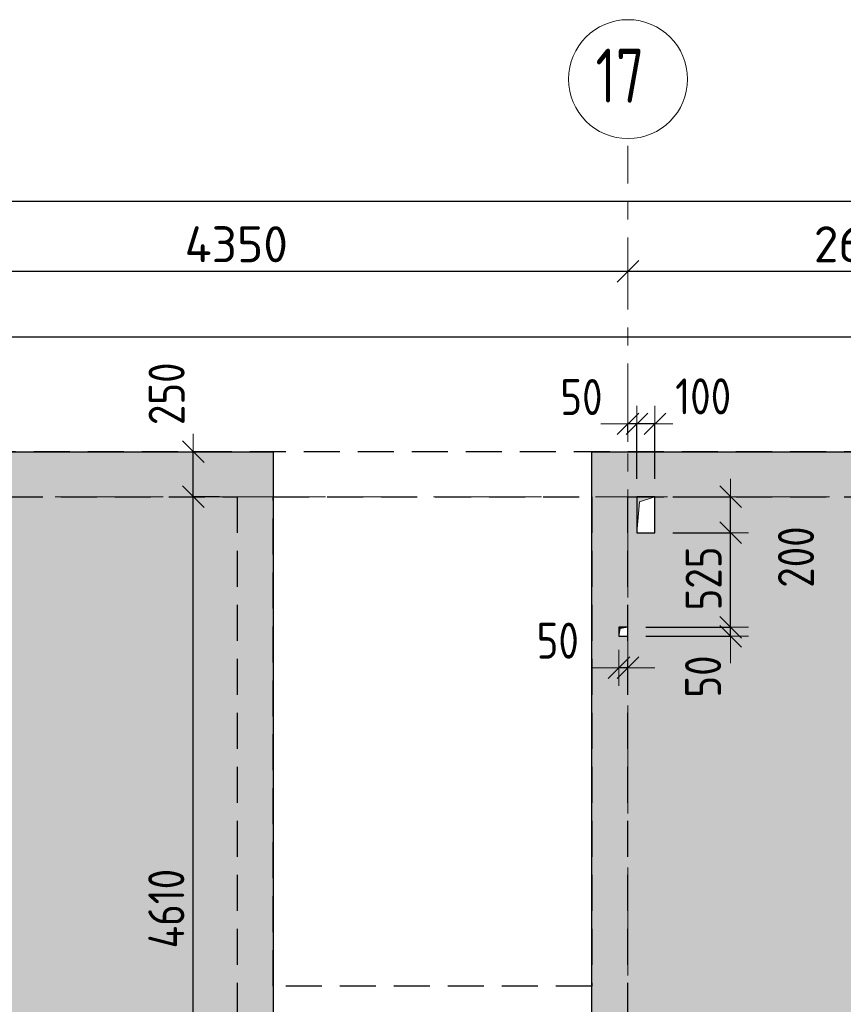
# Model space of a CAD drawing. Header units: metres. Extents: x -38 to 89, y -15 to 19.
# Tile 72 of 120: x 39.67 to 44.25, y 13.58 to 19.05. Entities that reach past the tile are written whole.
import ezdxf

# ---------------------------------------------------------------- set-up
doc = ezdxf.new("R2010")
doc.units = ezdxf.units.M
doc.header["$PDMODE"] = 65
for name, pattern in [('______11', [0.5, 0.4, -0.05, 0, -0.05]), ('______2', [0.27, 0.2, -0.07]), ('______5', [1.1, 0.8, -0.1, 0.1, -0.1])]:
    doc.linetypes.add(name, pattern=pattern)
for name, color, linetype, lineweight in [('XR$2$Осевая линия (1)', 7, '______5', 13), ('XR$2$Размерная линия (1)', 7, 'Continuous', 13), ('XR$3$Перекрытие (1)', 7, 'Continuous', 35), ('XR$4$Заливка', 7, 'Continuous', 13), ('XR$4$Перекрытие (1)', 7, 'Continuous', 35), ('XR$4$Размерная линия (1)', 7, 'Continuous', 13), ('XR$6$Стена (1)', 7, 'Continuous', 35)]:
    doc.layers.add(name, color=color, linetype=linetype, lineweight=lineweight)
doc.layers.add('XR$3$Макрос проема_ отверстия', color=7, linetype='Continuous', lineweight=13, true_color=0x2d2d2d)
doc.styles.add('ISOCPEUR', font='txt')
doc.dimstyles.new('DIMSTYLE_3', dxfattribs={"dimtxt": 0.2, "dimasz": 0.2, "dimexe": 0, "dimexo": 0, "dimgap": 0.1, "dimtad": 2, "dimdec": 0, "dimlfac": 1000, "dimrnd": 5, "dimzin": 12, "dimdsep": 46, "dimtxsty": 'ISOCPEUR', "dimblk1": 'ALL_ML_STRICH', "dimblk2": 'ALL_ML_STRICH', "dimsah": 1, "dimcen": 0, "dimclrd": 7, "dimclre": 256, "dimclrt": 7, "dimadec": 0, "dimazin": 0, "dimtfac": 1, "dimtdec": 0, "dimtix": 1, "dimtmove": 2, "dimatfit": 3, "dimfxl": 0, "dimtzin": 0, "dimlwd": 0, "dimlwe": -3, "dimarcsym": 0})
doc.dimstyles.new('DIMSTYLE_6', dxfattribs={"dimtxt": 0.2, "dimasz": 0.2, "dimexe": 0, "dimexo": 0, "dimgap": 0.1, "dimtad": 2, "dimdec": 0, "dimlfac": 1000, "dimrnd": 5, "dimzin": 12, "dimdsep": 46, "dimtxsty": 'ISOCPEUR', "dimblk1": 'ALL_ML_STRICH', "dimblk2": 'ALL_ML_STRICH', "dimsah": 1, "dimcen": 0, "dimclrd": 7, "dimclre": 256, "dimclrt": 7, "dimadec": 0, "dimazin": 0, "dimtfac": 1, "dimtdec": 0, "dimtix": 1, "dimtmove": 2, "dimatfit": 3, "dimfxl": 0, "dimtvp": 1.2, "dimtzin": 0, "dimlwd": 0, "dimlwe": -3, "dimarcsym": 0})
doc.dimstyles.new('DIMSTYLE_7', dxfattribs={"dimtxt": 0.2, "dimasz": 0.2, "dimexe": 0, "dimexo": 0, "dimgap": 0.1, "dimtad": 0, "dimdec": 0, "dimlfac": 1000, "dimrnd": 5, "dimzin": 12, "dimdsep": 46, "dimtxsty": 'ISOCPEUR', "dimblk1": 'ALL_ML_STRICH', "dimblk2": 'ALL_ML_STRICH', "dimsah": 1, "dimcen": 0, "dimclrd": 7, "dimclre": 256, "dimclrt": 7, "dimadec": 0, "dimazin": 0, "dimtfac": 1, "dimtdec": 0, "dimtix": 1, "dimtmove": 2, "dimatfit": 3, "dimfxl": 0, "dimtvp": 1.2, "dimtzin": 0, "dimlwd": 0, "dimlwe": -3, "dimarcsym": 0})

# ---------------------------------------------------------------- blocks, each defined once
blk = doc.blocks.new('ALL_ML_STRICH')
at = {"color": 0, "linetype": 'ByBlock', "lineweight": -2}
for p, q in [((-0.3, -0.3), (0.3, 0.3)), ((0, -0.5), (0, 0.5)), ((-1, 0), (0.5, 0))]:
    blk.add_line(p, q, dxfattribs=at)
blk = doc.blocks.new('*D19')
at = {"layer": 'DEFPOINTS', "color": 7, "linetype": 'Continuous', "lineweight": 13, "transparency": 33554687}
for p in [(0.5, 18.0429), (0.5, 17.9468), (61.6, 17.1197)]:
    blk.add_point(p, dxfattribs=at)
at = {"layer": 'XR$2$Размерная линия (1)', "color": 9, "linetype": 'Continuous', "lineweight": -2, "true_color": 0xc7c7c7, "transparency": 33554687}
for p, q in [((0.5, 17.9668), (0.5, 18.0429)), ((61.6, 17.1397), (61.6, 18.0429))]:
    blk.add_line(p, q, dxfattribs=at)
at = {"layer": 'XR$2$Размерная линия (1)', "color": 7, "linetype": 'Continuous', "lineweight": -2, "transparency": 33554687}
blk.add_line((0.5, 18.0429), (61.6, 18.0429), dxfattribs=at)
at = {"layer": 'XR$2$Размерная линия (1)', "color": 7, "linetype": 'Continuous', "lineweight": 13, "transparency": 33554687, "xscale": 0.2, "yscale": 0.2, "zscale": 0.2, "rotation": 180}
blk.add_blockref('ALL_ML_STRICH', (0.5, 18.0429), dxfattribs=at)
at = {"layer": 'XR$2$Размерная линия (1)', "color": 7, "linetype": 'Continuous', "lineweight": 13, "transparency": 33554687, "xscale": 0.2, "yscale": 0.2, "zscale": 0.2}
blk.add_blockref('ALL_ML_STRICH', (61.6, 18.0429), dxfattribs=at)
at = {"layer": 'XR$2$Размерная линия (1)', "color": 7, "linetype": 'Continuous', "lineweight": 13, "transparency": 33554687, "insert": (31.1, 18.1929), "char_height": 0.2, "width": 1, "attachment_point": 5, "style": 'ISOCPEUR'}
blk.add_mtext('\\A1;{61100}', dxfattribs=at)
blk = doc.blocks.new('*D29')
at = {"layer": 'DEFPOINTS', "color": 7, "linetype": 'Continuous', "lineweight": 13, "transparency": 33554687}
for p in [(38.7, 17.7556), (43.05, 17.6744), (38.7, 17.6528)]:
    blk.add_point(p, dxfattribs=at)
at = {"layer": 'XR$2$Размерная линия (1)', "color": 9, "linetype": 'Continuous', "lineweight": -2, "true_color": 0xc7c7c7, "transparency": 33554687}
for p, q in [((38.7, 17.7356), (38.7, 17.6528)), ((43.05, 17.6544), (43.05, 17.6528))]:
    blk.add_line(p, q, dxfattribs=at)
at = {"layer": 'XR$2$Размерная линия (1)', "color": 7, "linetype": 'Continuous', "lineweight": -2, "transparency": 33554687}
blk.add_line((38.7, 17.6528), (43.05, 17.6528), dxfattribs=at)
at = {"layer": 'XR$2$Размерная линия (1)', "color": 7, "linetype": 'Continuous', "lineweight": 13, "transparency": 33554687, "xscale": 0.2, "yscale": 0.2, "zscale": 0.2, "rotation": 180}
blk.add_blockref('ALL_ML_STRICH', (38.7, 17.6528), dxfattribs=at)
at = {"layer": 'XR$2$Размерная линия (1)', "color": 7, "linetype": 'Continuous', "lineweight": 13, "transparency": 33554687, "xscale": 0.2, "yscale": 0.2, "zscale": 0.2}
blk.add_blockref('ALL_ML_STRICH', (43.05, 17.6528), dxfattribs=at)
at = {"layer": 'XR$2$Размерная линия (1)', "color": 7, "linetype": 'Continuous', "lineweight": 13, "transparency": 33554687, "insert": (40.875, 17.8028), "char_height": 0.2, "width": 0.8, "attachment_point": 5, "style": 'ISOCPEUR'}
blk.add_mtext('\\A1;{4350}', dxfattribs=at)
blk = doc.blocks.new('*D30')
at = {"layer": 'DEFPOINTS', "color": 7, "linetype": 'Continuous', "lineweight": 13, "transparency": 33554687}
for p in [(43.05, 17.6744), (43.05, 17.6528), (45.65, 17.6202)]:
    blk.add_point(p, dxfattribs=at)
at = {"layer": 'XR$2$Размерная линия (1)', "color": 9, "linetype": 'Continuous', "lineweight": -2, "true_color": 0xc7c7c7, "transparency": 33554687}
for p, q in [((43.05, 17.6544), (43.05, 17.6528)), ((45.65, 17.6402), (45.65, 17.6528))]:
    blk.add_line(p, q, dxfattribs=at)
at = {"layer": 'XR$2$Размерная линия (1)', "color": 7, "linetype": 'Continuous', "lineweight": -2, "transparency": 33554687}
blk.add_line((43.05, 17.6528), (45.65, 17.6528), dxfattribs=at)
at = {"layer": 'XR$2$Размерная линия (1)', "color": 7, "linetype": 'Continuous', "lineweight": 13, "transparency": 33554687, "xscale": 0.2, "yscale": 0.2, "zscale": 0.2, "rotation": 180}
blk.add_blockref('ALL_ML_STRICH', (43.05, 17.6528), dxfattribs=at)
at = {"layer": 'XR$2$Размерная линия (1)', "color": 7, "linetype": 'Continuous', "lineweight": 13, "transparency": 33554687, "xscale": 0.2, "yscale": 0.2, "zscale": 0.2}
blk.add_blockref('ALL_ML_STRICH', (45.65, 17.6528), dxfattribs=at)
at = {"layer": 'XR$2$Размерная линия (1)', "color": 7, "linetype": 'Continuous', "lineweight": 13, "transparency": 33554687, "insert": (44.36, 17.8028), "char_height": 0.2, "width": 0.8, "attachment_point": 5, "style": 'ISOCPEUR'}
blk.add_mtext('\\A1;{2600}', dxfattribs=at)
blk = doc.blocks.new('Отображение проема', base_point=(-1.158, -49.309))
at = {"layer": 'XR$3$Макрос проема_ отверстия', "true_color": 0x000000, "transparency": 33554687}
blk.add_hatch(color=18, dxfattribs=at).paths.add_polyline_path([(-1.158, -50.109), (-1.045, -49.423), (-0.358, -49.309), (-1.158, -49.309)])
at = {"layer": 'XR$3$Макрос проема_ отверстия', "transparency": 33554687}
for p, q in [((-1.158, -50.109), (-1.158, -49.309)), ((-1.158, -49.309), (-0.358, -49.309)), ((-1.158, -50.109), (-1.045, -49.423)), ((-1.045, -49.423), (-0.358, -49.309))]:
    blk.add_line(p, q, dxfattribs=at)
blk = doc.blocks.new('*D505')
at = {"layer": 'DEFPOINTS', "color": 7, "linetype": 'Continuous', "lineweight": 13, "transparency": 33554687}
for p in [(32.725, 17.2887), (32.725, 16.65), (45.85, 16.65)]:
    blk.add_point(p, dxfattribs=at)
at = {"layer": 'XR$4$Размерная линия (1)', "color": 9, "linetype": 'Continuous', "lineweight": -2, "true_color": 0xc7c7c7, "transparency": 33554687}
for p, q in [((32.725, 16.75), (32.725, 17.2887)), ((45.85, 16.75), (45.85, 17.2887))]:
    blk.add_line(p, q, dxfattribs=at)
at = {"layer": 'XR$4$Размерная линия (1)', "color": 7, "linetype": 'Continuous', "lineweight": -2, "transparency": 33554687}
blk.add_line((32.725, 17.2887), (45.85, 17.2887), dxfattribs=at)
at = {"layer": 'XR$4$Размерная линия (1)', "color": 7, "linetype": 'Continuous', "lineweight": 13, "transparency": 33554687, "xscale": 0.2, "yscale": 0.2, "zscale": 0.2, "rotation": 180}
blk.add_blockref('ALL_ML_STRICH', (32.725, 17.2887), dxfattribs=at)
at = {"layer": 'XR$4$Размерная линия (1)', "color": 7, "linetype": 'Continuous', "lineweight": 13, "transparency": 33554687, "xscale": 0.2, "yscale": 0.2, "zscale": 0.2}
blk.add_blockref('ALL_ML_STRICH', (45.85, 17.2887), dxfattribs=at)
at = {"layer": 'XR$4$Размерная линия (1)', "color": 7, "linetype": 'Continuous', "lineweight": 13, "transparency": 33554687, "insert": (39.3375, 17.4387), "char_height": 0.2, "width": 1, "attachment_point": 5, "style": 'ISOCPEUR'}
blk.add_mtext('\\A1;{13125}', dxfattribs=at)
blk = doc.blocks.new('*D573')
at = {"layer": 'DEFPOINTS', "color": 7, "linetype": 'Continuous', "lineweight": 13, "transparency": 33554687}
for p in [(40.8797, 16.4), (40.6365, 11.79), (41.0797, 11.79)]:
    blk.add_point(p, dxfattribs=at)
at = {"layer": 'XR$4$Размерная линия (1)', "color": 9, "linetype": 'Continuous', "lineweight": -2, "true_color": 0xc7c7c7, "transparency": 33554687}
for p, q in [((40.7797, 16.4), (40.6365, 16.4)), ((40.9797, 11.79), (40.6365, 11.79))]:
    blk.add_line(p, q, dxfattribs=at)
at = {"layer": 'XR$4$Размерная линия (1)', "color": 7, "linetype": 'Continuous', "lineweight": -2, "transparency": 33554687}
blk.add_line((40.6365, 11.79), (40.6365, 16.4), dxfattribs=at)
at = {"layer": 'XR$4$Размерная линия (1)', "color": 7, "linetype": 'Continuous', "lineweight": 13, "transparency": 33554687, "xscale": 0.2, "yscale": 0.2, "zscale": 0.2}
for p, rotation in [((40.6365, 16.4), 90), ((40.6365, 11.79), 270)]:
    blk.add_blockref('ALL_ML_STRICH', p, dxfattribs=dict(at, rotation=rotation))
at = {"layer": 'XR$4$Размерная линия (1)', "color": 7, "linetype": 'Continuous', "lineweight": 13, "transparency": 33554687, "insert": (40.4865, 14.1117), "char_height": 0.2, "width": 0.666667, "attachment_point": 5, "rotation": 90, "style": 'ISOCPEUR'}
blk.add_mtext('\\W0.83;\\A1;{4610}', dxfattribs=at)
blk = doc.blocks.new('*D574')
at = {"layer": 'DEFPOINTS', "color": 7, "linetype": 'Continuous', "lineweight": 13, "transparency": 33554687}
for p in [(40.8834, 16.65), (40.6365, 16.4), (40.8797, 16.4)]:
    blk.add_point(p, dxfattribs=at)
at = {"layer": 'XR$4$Размерная линия (1)', "color": 9, "linetype": 'Continuous', "lineweight": -2, "true_color": 0xc7c7c7, "transparency": 33554687}
for p, q in [((40.7834, 16.65), (40.6365, 16.65)), ((40.7797, 16.4), (40.6365, 16.4))]:
    blk.add_line(p, q, dxfattribs=at)
at = {"layer": 'XR$4$Размерная линия (1)', "color": 7, "linetype": 'Continuous', "lineweight": -2, "transparency": 33554687}
blk.add_line((40.6365, 16.4), (40.6365, 16.65), dxfattribs=at)
at = {"layer": 'XR$4$Размерная линия (1)', "color": 7, "linetype": 'Continuous', "lineweight": 13, "transparency": 33554687, "xscale": 0.2, "yscale": 0.2, "zscale": 0.2}
for p, rotation in [((40.6365, 16.65), 90), ((40.6365, 16.4), 270)]:
    blk.add_blockref('ALL_ML_STRICH', p, dxfattribs=dict(at, rotation=rotation))
at = {"layer": 'XR$4$Размерная линия (1)', "color": 7, "linetype": 'Continuous', "lineweight": 13, "transparency": 33554687, "insert": (40.4883, 16.9722), "char_height": 0.2, "width": 0.5, "attachment_point": 5, "rotation": 90, "style": 'ISOCPEUR'}
blk.add_mtext('\\W0.83;\\A1;{250}', dxfattribs=at)
blk = doc.blocks.new('*D583')
at = {"layer": 'DEFPOINTS', "color": 7, "linetype": 'Continuous', "lineweight": 13, "transparency": 33554687}
for p in [(43.2, 16.8051), (43.1, 16.4), (43.2, 16.4)]:
    blk.add_point(p, dxfattribs=at)
at = {"layer": 'XR$4$Размерная линия (1)', "color": 9, "linetype": 'Continuous', "lineweight": -2, "true_color": 0xc7c7c7, "transparency": 33554687}
for p, q in [((43.1, 16.5), (43.1, 16.8051)), ((43.2, 16.5), (43.2, 16.8051))]:
    blk.add_line(p, q, dxfattribs=at)
at = {"layer": 'XR$4$Размерная линия (1)', "color": 7, "linetype": 'Continuous', "lineweight": -2, "transparency": 33554687}
blk.add_line((43.2, 16.8051), (43.1, 16.8051), dxfattribs=at)
at = {"layer": 'XR$4$Размерная линия (1)', "color": 7, "linetype": 'Continuous', "lineweight": 13, "transparency": 33554687, "xscale": 0.2, "yscale": 0.2, "zscale": 0.2}
for p, rotation in [((43.2, 16.8051), 360), ((43.1, 16.8051), 180)]:
    blk.add_blockref('ALL_ML_STRICH', p, dxfattribs=dict(at, rotation=rotation))
at = {"layer": 'XR$4$Размерная линия (1)', "color": 7, "linetype": 'Continuous', "lineweight": 13, "transparency": 33554687, "insert": (43.4679, 16.9578), "char_height": 0.2, "width": 0.5, "attachment_point": 5, "style": 'ISOCPEUR'}
blk.add_mtext('\\W0.83;\\A1;{100}', dxfattribs=at)
blk = doc.blocks.new('*D584')
at = {"layer": 'DEFPOINTS', "color": 7, "linetype": 'Continuous', "lineweight": 13, "transparency": 33554687}
for p in [(43.1, 16.8051), (43.05, 16.65), (43.1, 16.4)]:
    blk.add_point(p, dxfattribs=at)
at = {"layer": 'XR$4$Размерная линия (1)', "color": 9, "linetype": 'Continuous', "lineweight": -2, "true_color": 0xc7c7c7, "transparency": 33554687}
for p, q in [((43.05, 16.75), (43.05, 16.8051)), ((43.1, 16.5), (43.1, 16.8051))]:
    blk.add_line(p, q, dxfattribs=at)
at = {"layer": 'XR$4$Размерная линия (1)', "color": 7, "linetype": 'Continuous', "lineweight": -2, "transparency": 33554687}
blk.add_line((43.1, 16.8051), (43.05, 16.8051), dxfattribs=at)
at = {"layer": 'XR$4$Размерная линия (1)', "color": 7, "linetype": 'Continuous', "lineweight": 13, "transparency": 33554687, "xscale": 0.2, "yscale": 0.2, "zscale": 0.2}
for p, rotation in [((43.1, 16.8051), 360), ((43.05, 16.8051), 180)]:
    blk.add_blockref('ALL_ML_STRICH', p, dxfattribs=dict(at, rotation=rotation))
at = {"layer": 'XR$4$Размерная линия (1)', "color": 7, "linetype": 'Continuous', "lineweight": 13, "transparency": 33554687, "insert": (42.7916, 16.954), "char_height": 0.2, "width": 0.333333, "attachment_point": 5, "style": 'ISOCPEUR'}
blk.add_mtext('\\W0.83;\\A1;{50}', dxfattribs=at)
blk = doc.blocks.new('*D585')
at = {"layer": 'DEFPOINTS', "color": 7, "linetype": 'Continuous', "lineweight": 13, "transparency": 33554687}
for p in [(43, 15.625), (43.05, 15.625), (43.05, 15.4503)]:
    blk.add_point(p, dxfattribs=at)
at = {"layer": 'XR$4$Размерная линия (1)', "color": 9, "linetype": 'Continuous', "lineweight": -2, "true_color": 0xc7c7c7, "transparency": 33554687}
for p, q in [((43, 15.4503), (43, 15.4503)), ((43.05, 15.4503), (43.05, 15.4503))]:
    blk.add_line(p, q, dxfattribs=at)
at = {"layer": 'XR$4$Размерная линия (1)', "color": 7, "linetype": 'Continuous', "lineweight": -2, "transparency": 33554687}
blk.add_line((43.05, 15.4503), (43, 15.4503), dxfattribs=at)
at = {"layer": 'XR$4$Размерная линия (1)', "color": 7, "linetype": 'Continuous', "lineweight": 13, "transparency": 33554687, "xscale": 0.2, "yscale": 0.2, "zscale": 0.2}
for p, rotation in [((43.05, 15.4503), 360), ((43, 15.4503), 180)]:
    blk.add_blockref('ALL_ML_STRICH', p, dxfattribs=dict(at, rotation=rotation))
at = {"layer": 'XR$4$Размерная линия (1)', "color": 7, "linetype": 'Continuous', "lineweight": 13, "transparency": 33554687, "insert": (42.6601, 15.6005), "char_height": 0.2, "width": 0.333333, "attachment_point": 5, "style": 'ISOCPEUR'}
blk.add_mtext('\\W0.83;\\A1;{50}', dxfattribs=at)
blk = doc.blocks.new('*D586')
at = {"layer": 'DEFPOINTS', "color": 7, "linetype": 'Continuous', "lineweight": 13, "transparency": 33554687}
for p in [(43.05, 15.675), (43.05, 15.625), (43.6199, 15.625)]:
    blk.add_point(p, dxfattribs=at)
at = {"layer": 'XR$4$Размерная линия (1)', "color": 9, "linetype": 'Continuous', "lineweight": -2, "true_color": 0xc7c7c7, "transparency": 33554687}
for p, q in [((43.15, 15.675), (43.6199, 15.675)), ((43.15, 15.625), (43.6199, 15.625))]:
    blk.add_line(p, q, dxfattribs=at)
at = {"layer": 'XR$4$Размерная линия (1)', "color": 7, "linetype": 'Continuous', "lineweight": -2, "transparency": 33554687}
blk.add_line((43.6199, 15.625), (43.6199, 15.675), dxfattribs=at)
at = {"layer": 'XR$4$Размерная линия (1)', "color": 7, "linetype": 'Continuous', "lineweight": 13, "transparency": 33554687, "xscale": 0.2, "yscale": 0.2, "zscale": 0.2}
for p, rotation in [((43.6199, 15.625), 270), ((43.6199, 15.675), 90)]:
    blk.add_blockref('ALL_ML_STRICH', p, dxfattribs=dict(at, rotation=rotation))
at = {"layer": 'XR$4$Размерная линия (1)', "color": 7, "linetype": 'Continuous', "lineweight": 13, "transparency": 33554687, "insert": (43.4672, 15.4013), "char_height": 0.2, "width": 0.333333, "attachment_point": 5, "rotation": 90, "style": 'ISOCPEUR'}
blk.add_mtext('\\W0.83;\\A1;{50}', dxfattribs=at)
blk = doc.blocks.new('*D587')
at = {"layer": 'DEFPOINTS', "color": 7, "linetype": 'Continuous', "lineweight": 13, "transparency": 33554687}
for p in [(43.2, 16.2), (43.05, 15.675), (43.6199, 15.675)]:
    blk.add_point(p, dxfattribs=at)
at = {"layer": 'XR$4$Размерная линия (1)', "color": 9, "linetype": 'Continuous', "lineweight": -2, "true_color": 0xc7c7c7, "transparency": 33554687}
for p, q in [((43.3, 16.2), (43.6199, 16.2)), ((43.15, 15.675), (43.6199, 15.675))]:
    blk.add_line(p, q, dxfattribs=at)
at = {"layer": 'XR$4$Размерная линия (1)', "color": 7, "linetype": 'Continuous', "lineweight": -2, "transparency": 33554687}
blk.add_line((43.6199, 15.675), (43.6199, 16.2), dxfattribs=at)
at = {"layer": 'XR$4$Размерная линия (1)', "color": 7, "linetype": 'Continuous', "lineweight": 13, "transparency": 33554687, "xscale": 0.2, "yscale": 0.2, "zscale": 0.2}
for p, rotation in [((43.6199, 16.2), 90), ((43.6199, 15.675), 270)]:
    blk.add_blockref('ALL_ML_STRICH', p, dxfattribs=dict(at, rotation=rotation))
at = {"layer": 'XR$4$Размерная линия (1)', "color": 7, "linetype": 'Continuous', "lineweight": 13, "transparency": 33554687, "insert": (43.4699, 15.9459), "char_height": 0.2, "width": 0.5, "attachment_point": 5, "rotation": 90, "style": 'ISOCPEUR'}
blk.add_mtext('\\W0.83;\\A1;{525}', dxfattribs=at)
blk = doc.blocks.new('*D588')
at = {"layer": 'DEFPOINTS', "color": 7, "linetype": 'Continuous', "lineweight": 13, "transparency": 33554687}
for p in [(43.2, 16.4), (43.2, 16.2), (43.6199, 16.2)]:
    blk.add_point(p, dxfattribs=at)
at = {"layer": 'XR$4$Размерная линия (1)', "color": 9, "linetype": 'Continuous', "lineweight": -2, "true_color": 0xc7c7c7, "transparency": 33554687}
for p, q in [((43.3, 16.4), (43.6199, 16.4)), ((43.3, 16.2), (43.6199, 16.2))]:
    blk.add_line(p, q, dxfattribs=at)
at = {"layer": 'XR$4$Размерная линия (1)', "color": 7, "linetype": 'Continuous', "lineweight": -2, "transparency": 33554687}
blk.add_line((43.6199, 16.2), (43.6199, 16.4), dxfattribs=at)
at = {"layer": 'XR$4$Размерная линия (1)', "color": 7, "linetype": 'Continuous', "lineweight": 13, "transparency": 33554687, "xscale": 0.2, "yscale": 0.2, "zscale": 0.2}
for p, rotation in [((43.6199, 16.4), 90), ((43.6199, 16.2), 270)]:
    blk.add_blockref('ALL_ML_STRICH', p, dxfattribs=dict(at, rotation=rotation))
at = {"layer": 'XR$4$Размерная линия (1)', "color": 7, "linetype": 'Continuous', "lineweight": 13, "transparency": 33554687, "insert": (43.9832, 16.065), "char_height": 0.2, "width": 0.5, "attachment_point": 5, "rotation": 90, "style": 'ISOCPEUR'}
blk.add_mtext('\\W0.83;\\A1;{200}', dxfattribs=at)

msp = doc.modelspace()

# ---------------------------------------------------------------- hatches: boundary and pattern name
at = {"layer": 'XR$4$Заливка', "linetype": 'Continuous', "lineweight": 13, "true_color": 0xf1f1f1, "transparency": 33554687}
h = msp.add_hatch(color=7, dxfattribs=at)
h.paths.add_polyline_path([(32.725, -0.25), (38.6498, -0.25), (38.6498, 0.95), (41.525, 0.95), (41.525, -0.25), (45.35, -0.25), (45.35, 0.95), (47.8219, 0.95), (47.85, 1), (47.85, 1.4), (48.05, 1.4), (48.05, 1), (48.0781, 1), (48.225, 0.95), (48.225, -0.25), (52.25, -0.25), (52.25, 0.95), (54.6219, 0.95), (54.65, 1), (54.65, 1.4), (54.85, 1.4), (54.85, 1), (54.8781, 1), (55.05, 0.95), (55.05, 1.4), (55.25, 1.4), (55.25, 1), (55.2781, 1), (57.65, 0.95), (57.65, -0.25), (61.85, -0.25), (61.85, 16.65), (54.2, 16.65), (54.2, 15.4), (51.8281, 15.4), (51.8, 15.35), (51.8, 14.95), (51.6, 14.95), (51.6, 15.35), (51.5719, 15.35), (51.425, 15.4), (51.425, 15.3719), (51.375, 15.25), (51.175, 15.25), (51.175, 15.65), (51.375, 15.65), (51.375, 15.6781), (51.425, 15.85), (51.175, 15.85), (51.175, 16.25), (51.375, 16.25), (51.375, 16.2781), (51.425, 16.65), (48.7105, 16.65), (48.71, 14.5903), (45.65, 14.5903), (45.65, 16.65), (42.85, 16.65), (42.85, 11.79), (41.0797, 11.79), (41.0797, 16.65), (32.725, 16.65)])
h.paths.add_polyline_path([(51.375, 12.25), (51.175, 12.25), (51.175, 12.65), (51.375, 12.65)], flags=16)
h.paths.add_polyline_path([(51.175, 13.85), (51.375, 13.85), (51.375, 13.45), (51.175, 13.45)], flags=16)
h.paths.add_polyline_path([(43.05, 15.675), (43.05, 15.625), (43, 15.625), (43, 15.675)], flags=16)
h.paths.add_polyline_path([(43.1, 16.4), (43.2, 16.4), (43.2, 16.2), (43.1, 16.2)], flags=16)
h.paths.add_polyline_path([(47.825, 6.6), (48.025, 6.6), (48.025, 6.25), (47.825, 6.25)], flags=16)
h.paths.add_polyline_path([(51.175, 15.05), (51.375, 15.05), (51.375, 14.65), (51.175, 14.65)], flags=16)
h.paths.add_polyline_path([(33.175, 10), (33.175, 9.65), (32.975, 9.65), (32.975, 10)], flags=16)
h.paths.add_polyline_path([(32.95, 11.29), (32.95, 11.54), (33.2, 11.54), (33.2, 11.29)], flags=16)
h.paths.add_polyline_path([(35.325, 11.68), (35.725, 11.68), (35.725, 11.28), (35.325, 11.28)], flags=16)
h.paths.add_polyline_path([(51.175, 14.45), (51.375, 14.45), (51.375, 14.05), (51.175, 14.05)], flags=16)
h.paths.add_polyline_path([(33.325, 6.79), (33.325, 6.59), (32.975, 6.59), (32.975, 6.79)], flags=16)
h.paths.add_polyline_path([(41.0147, 9.52), (41.5147, 9.52), (41.5147, 9.36), (41.0147, 9.36)], flags=16)
h.paths.add_polyline_path([(51.6, 10.32), (51.95, 10.32), (51.95, 10.12), (51.6, 10.12)], flags=16)
h.paths.add_polyline_path([(51.6, 12.88), (52, 12.88), (52, 12.48), (51.6, 12.48)], flags=16)
h.paths.add_polyline_path([(46.15, 7.2), (46.55, 7.2), (46.55, 6.8), (46.15, 6.8)], flags=16)
h.paths.add_polyline_path([(46.8505, 7.08), (46.8505, 7.28), (47.0505, 7.28), (47.0505, 7.08)], flags=16)
h.paths.add_polyline_path([(47.8505, 7.08), (47.8505, 7.28), (48.0505, 7.28), (48.0505, 7.08)], flags=16)
h.paths.add_polyline_path([(52.125, 9.38), (52.125, 9.22), (51.625, 9.22), (51.625, 9.38)], flags=16)
h.paths.add_polyline_path([(49.96, 9.37), (49.96, 9.12), (49.71, 9.12), (49.71, 9.37)], flags=16)
h.paths.add_polyline_path([(51, 7), (51, 7.2), (51.35, 7.2), (51.35, 7)], flags=16)
h.paths.add_polyline_path([(52.585, 9.38), (52.585, 9.22), (52.285, 9.22), (52.285, 9.38)], flags=16)
h.paths.add_polyline_path([(52.8, 9.4019), (53.15, 9.4019), (53.15, 9.2019), (52.8, 9.2019)], flags=16)
h.paths.add_polyline_path([(53.57, 9), (53.92, 9), (53.92, 8.8), (53.57, 8.8)], flags=16)
h.paths.add_polyline_path([(54.04, 8.8), (54.04, 9), (54.24, 9), (54.24, 8.8)], flags=16)
h.paths.add_polyline_path([(54.425, 6.7), (54.425, 7.1), (54.825, 7.1), (54.825, 6.7)], flags=16)
h.paths.add_polyline_path([(54.945, 10.7), (54.545, 10.7), (54.545, 11.1), (54.945, 11.1)], flags=16)
h.paths.add_polyline_path([(54.62, 8.75), (54.62, 8.95), (54.97, 8.95), (54.97, 8.75)], flags=16)
h.paths.add_polyline_path([(54.825, 6.15), (54.625, 6.15), (54.625, 6.5), (54.825, 6.5)], flags=16)
h.paths.add_polyline_path([(55.075, 6.18), (55.075, 6.58), (55.475, 6.58), (55.475, 6.18)], flags=16)
h.paths.add_polyline_path([(55.125, 5.3), (55.075, 5.3), (55.075, 5.35), (55.125, 5.35)], flags=16)
h.paths.add_polyline_path([(55.075, 5.85), (55.075, 5.9), (55.125, 5.9), (55.125, 5.85)], flags=16)
h.paths.add_polyline_path([(55.275, 10.725), (55.225, 10.725), (55.225, 10.775), (55.275, 10.775)], flags=16)
h.paths.add_polyline_path([(55.775, 10.725), (55.775, 10.775), (55.825, 10.775), (55.825, 10.725)], flags=16)
h.paths.add_polyline_path([(57.2, 6.17), (56.95, 6.17), (56.95, 6.62), (57.2, 6.62)], flags=16)
h.paths.add_polyline_path([(57.2, 9.19), (57.6, 9.19), (57.6, 8.79), (57.2, 8.79)], flags=16)
h.paths.add_polyline_path([(41.35, 1), (41.15, 1), (41.15, 1.4), (41.35, 1.4)], flags=16)
h.paths.add_polyline_path([(61.6, 9.8), (61.4, 9.8), (61.4, 10.3), (61.6, 10.3)], flags=16)
h.paths.add_polyline_path([(33.3499, 8.9317), (33.3499, 8.5317), (32.9499, 8.5317), (32.9499, 8.9317)], flags=16)
h.paths.add_polyline_path([(38.75, 16.35), (38.95, 16.35), (38.95, 16.25), (38.75, 16.25)], flags=16)
h.paths.add_polyline_path([(39.05, 6.85), (38.85, 6.85), (38.85, 7.2), (39.05, 7.2)], flags=16)
h.paths.add_polyline_path([(42.85, 9.125), (42.15, 9.125), (42.15, 9.505), (42.85, 9.505)], flags=16)
h.paths.add_polyline_path([(42.62, 7.17), (43.02, 7.17), (43.02, 6.87), (42.62, 6.87)], flags=16)
h.paths.add_polyline_path([(35.0662, 5.757), (35.081, 5.7366), (35.0888, 5.7126), (35.0888, 5.6874), (35.081, 5.6634), (35.0662, 5.643), (35.0458, 5.6281), (35.0218, 5.6203), (34.9965, 5.6203), (34.9725, 5.6281), (34.9521, 5.643), (34.9373, 5.6634), (34.9295, 5.6874), (34.9295, 5.7126), (34.9373, 5.7366), (34.9521, 5.757), (34.9725, 5.7719), (34.9965, 5.7797), (35.0218, 5.7797), (35.0458, 5.7719)], flags=16)
h.paths.add_polyline_path([(45.15, 7.15), (45.15, 7.2), (45.2, 7.2), (45.2, 7.15)], flags=16)
h.paths.add_polyline_path([(45.75, 7.15), (45.7, 7.15), (45.7, 7.2), (45.75, 7.2)], flags=16)
h.paths.add_polyline_path([(45.9, 11.4), (45.9, 11.65), (46.15, 11.65), (46.15, 11.4)], flags=16)
h.paths.add_polyline_path([(41.935, 9.36), (41.665, 9.36), (41.665, 9.52), (41.935, 9.52)], flags=16)
h.paths.add_polyline_path([(48.275, 5.8), (48.275, 5.85), (48.325, 5.85), (48.325, 5.8)], flags=16)
h.paths.add_polyline_path([(48.625, 11.68), (48.625, 11.28), (48.225, 11.28), (48.225, 11.68)], flags=16)
h.paths.add_polyline_path([(41.35, 6.87), (40.95, 6.87), (40.95, 7.27), (41.35, 7.27)], flags=16)
h.paths.add_polyline_path([(37.1, 4.7), (37.05, 4.7), (37.05, 4.75), (37.1, 4.75)], flags=16)
h.paths.add_polyline_path([(41.575, 6.32), (41.575, 6.67), (41.775, 6.67), (41.775, 6.32)], flags=16)
h.paths.add_polyline_path([(39.2126, 4.76), (39.1874, 4.76), (39.1634, 4.7678), (39.143, 4.7827), (39.1281, 4.8031), (39.1203, 4.8271), (39.1203, 4.8523), (39.1281, 4.8763), (39.143, 4.8967), (39.1634, 4.9116), (39.1874, 4.9194), (39.2126, 4.9194), (39.2366, 4.9116), (39.257, 4.8967), (39.2719, 4.8763), (39.2797, 4.8523), (39.2797, 4.8271), (39.2719, 4.8031), (39.257, 4.7827), (39.2366, 4.7678)], flags=16)
h.paths.add_polyline_path([(42.005, 6.87), (41.605, 6.87), (41.605, 7.27), (42.005, 7.27)], flags=16)
h.paths.add_polyline_path([(37.1, 4.2), (37.1, 4.15), (37.05, 4.15), (37.05, 4.2)], flags=16)
h.paths.add_polyline_path([(41.1259, 6.47), (41.1259, 6.67), (41.3259, 6.67), (41.3259, 6.47)], flags=16)
h.paths.add_polyline_path([(48.65, 6.8), (48.25, 6.8), (48.25, 7.2), (48.65, 7.2)], flags=16)
h.paths.add_polyline_path([(48.275, 6.35), (48.275, 6.4), (48.325, 6.4), (48.325, 6.35)], flags=16)
h.paths.add_polyline_path([(48.87, 11.08), (48.87, 10.88), (48.52, 10.88), (48.52, 11.08)], flags=16)
h.paths.add_polyline_path([(49.4, 6.8), (49.4, 7.1), (49.8, 7.1), (49.8, 6.8)], flags=16)

# ---------------------------------------------------------------- linework, layer by layer
at = {"layer": 'XR$2$Осевая линия (1)', "color": 253, "linetype": '______11', "lineweight": 13, "true_color": 0xa0a0a0, "transparency": 33554687}
for p, q in [((43.05, 8.34), (43.05, 18.35)), ((-2.63, 16.4), (62.6, 16.4))]:
    msp.add_line(p, q, dxfattribs=at)
at = {"layer": 'XR$2$Осевая линия (1)', "color": 7, "linetype": 'Continuous', "lineweight": 13, "transparency": 33554687}
msp.add_circle((43.0504, 18.7201), 0.3304, dxfattribs=at)
at = {"layer": 'XR$3$Перекрытие (1)', "color": 7, "linetype": 'Continuous', "lineweight": 13, "transparency": 33554687}
for p, q in [((41.0797, 16.65), (32.725, 16.65)), ((41.0797, 16.65), (41.0797, 11.79)), ((42.85, 11.79), (42.85, 16.65)), ((45.85, 16.65), (42.85, 16.65)), ((43.2, 16.4), (43.1, 16.4)), ((43.1, 16.4), (43.1, 16.2)), ((43.2, 16.2), (43.2, 16.4)), ((43.1, 16.2), (43.2, 16.2)), ((43.05, 15.675), (43, 15.675)), ((43, 15.675), (43, 15.625)), ((43.05, 15.625), (43.05, 15.675)), ((43, 15.625), (43.05, 15.625))]:
    msp.add_line(p, q, dxfattribs=at)
at = {"layer": 'XR$4$Перекрытие (1)', "color": 7, "linetype": 'Continuous', "lineweight": 25, "transparency": 33554687}
for p, q in [((32.725, 16.65), (41.0797, 16.65)), ((41.0797, 16.65), (41.0797, 11.79)), ((42.85, 11.79), (42.85, 16.65)), ((42.85, 16.65), (45.85, 16.65)), ((43.1, 16.4), (43.1, 16.2)), ((43.2, 16.4), (43.1, 16.4)), ((43.2, 16.2), (43.2, 16.4)), ((43.1, 16.2), (43.2, 16.2)), ((43, 15.675), (43, 15.625)), ((43.05, 15.675), (43, 15.675)), ((43.05, 15.625), (43.05, 15.675)), ((43, 15.625), (43.05, 15.625))]:
    msp.add_line(p, q, dxfattribs=at)
at = {"layer": 'XR$6$Стена (1)', "color": 253, "linetype": '______2', "lineweight": -3, "true_color": 0xa0a0a0, "transparency": 33554687}
for p, q in [((45.65, 16.65), (32.95, 16.65)), ((38.7, 16.4), (40.8797, 16.4)), ((40.8797, 16.4), (40.8797, 11.79)), ((41.0797, 13.68), (41.0797, 16.4)), ((41.0797, 16.4), (42.85, 16.4)), ((42.85, 16.4), (42.85, 13.68)), ((43.05, 10.8), (43.05, 16.4)), ((43.05, 16.4), (45.65, 16.4)), ((42.85, 13.68), (41.0797, 13.68))]:
    msp.add_line(p, q, dxfattribs=at)

# ---------------------------------------------------------------- block references
at = {"layer": 'XR$3$Макрос проема_ отверстия', "transparency": 33554687, "xscale": 0.1250000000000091, "yscale": 0.25}
msp.add_blockref('Отображение проема', (43.1, 16.4), dxfattribs=at)
at = {"layer": 'XR$3$Макрос проема_ отверстия', "transparency": 33554687, "xscale": -0.06249999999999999, "yscale": 0.06249999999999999, "rotation": 89.99999999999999}
msp.add_blockref('Отображение проема', (43, 15.675), dxfattribs=at)

# ---------------------------------------------------------------- texts
at = {"layer": 'XR$2$Осевая линия (1)', "color": 7, "linetype": 'Continuous', "lineweight": 13, "transparency": 33554687, "insert": (42.8704, 18.5896), "char_height": 0.3, "width": 0.472281, "attachment_point": 7, "style": 'ISOCPEUR'}
msp.add_mtext('\\W0.75;17', dxfattribs=at)

# ---------------------------------------------------------------- dimensions: what is measured, and where the dimension line sits
at = {"layer": 'XR$2$Размерная линия (1)', "color": 7, "linetype": 'Continuous', "lineweight": 13, "transparency": 33554687}
for base, p1, p2, picture, middle in [((61.6, 18.0429), (0.5, 17.9668), (61.6, 17.1397), '*D19', (31.1, 18.1929)), ((43.05, 17.6528), (38.7, 17.7356), (43.05, 17.6544), '*D29', (40.875, 17.8028)), ((45.65, 17.6528), (43.05, 17.6544), (45.65, 17.6402), '*D30', (44.36, 17.8028))]:
    dim = msp.add_linear_dim(base=base, p1=p1, p2=p2, dimstyle='DIMSTYLE_3', override={"dimpost": '<>', "dimclrd": 7, "dimclre": 9, "dimclrt": 7, "dimlwd": 0, "dimlwe": 65533}, dxfattribs=at)
    dim.commit()
    dim.dimension.update_dxf_attribs({"geometry": picture, "text_midpoint": middle, "dimtype": 160})
at = {"layer": 'XR$4$Размерная линия (1)', "color": 7, "linetype": 'Continuous', "lineweight": 13, "transparency": 33554687}
dim = msp.add_linear_dim(base=(45.85, 17.2887), p1=(32.725, 16.75), p2=(45.85, 16.75), dimstyle='DIMSTYLE_3', override={"dimpost": '<>', "dimclrd": 7, "dimclre": 9, "dimclrt": 7, "dimlwd": 0, "dimlwe": 65533}, dxfattribs=at)
dim.commit()
dim.dimension.update_dxf_attribs({"geometry": '*D505', "text_midpoint": (39.3375, 17.4387), "dimtype": 160})
for base, p1, p2, angle, dimstyle, picture, middle in [((40.6365, 16.65), (40.7797, 16.4), (40.7834, 16.65), 90, 'DIMSTYLE_6', '*D574', (40.4883, 16.9722)), ((43.05, 16.8051), (43.1, 16.5), (43.05, 16.75), 180, 'DIMSTYLE_6', '*D584', (42.7916, 16.954)), ((43.1, 16.8051), (43.2, 16.5), (43.1, 16.5), 180, 'DIMSTYLE_6', '*D583', (43.4679, 16.9578)), ((40.6365, 16.4), (40.9797, 11.79), (40.7797, 16.4), 90, 'DIMSTYLE_3', '*D573', (40.4865, 14.1117)), ((43.6199, 16.4), (43.3, 16.2), (43.3, 16.4), 90, 'DIMSTYLE_7', '*D588', (43.9832, 16.065)), ((43.6199, 16.2), (43.15, 15.675), (43.3, 16.2), 90, 'DIMSTYLE_3', '*D587', (43.4699, 15.9459)), ((43.6199, 15.675), (43.15, 15.625), (43.15, 15.675), 90, 'DIMSTYLE_6', '*D586', (43.4672, 15.4013)), ((43, 15.4503), (43.05, 15.4503), (43, 15.4503), 180, 'DIMSTYLE_6', '*D585', (42.6601, 15.6005))]:
    dim = msp.add_linear_dim(base=base, p1=p1, p2=p2, angle=angle, dimstyle=dimstyle, override={"dimpost": '<>', "dimclrd": 7, "dimclre": 9, "dimclrt": 7, "dimlwd": 0, "dimlwe": 65533}, dxfattribs=at)
    dim.commit()
    dim.dimension.update_dxf_attribs({"geometry": picture, "text_midpoint": middle, "dimtype": 160})

doc.saveas('drawing.dxf')
